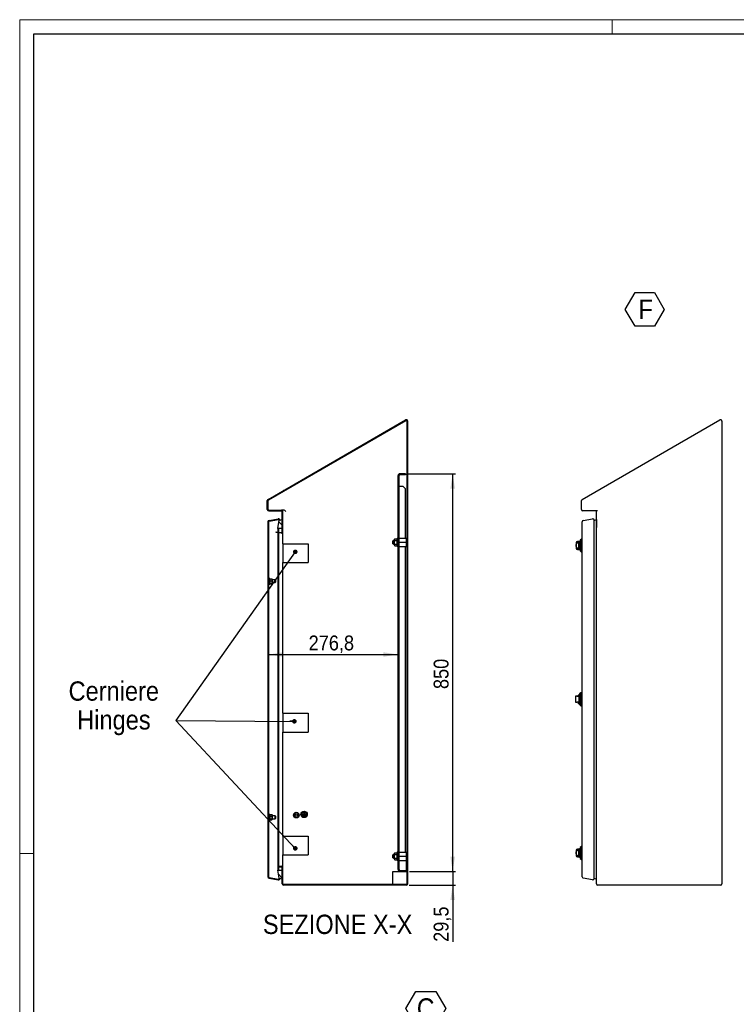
# Model space of a CAD drawing. Header units: millimetres. Extents: x 0 to 5046, y 0 to 3564.
# Tile 3 of 6: x 0 to 1531, y 1459 to 3564. Entities that reach past the tile are written whole.
import ezdxf

# ---------------------------------------------------------------- set-up
doc = ezdxf.new("R2010")
doc.units = ezdxf.units.MM
doc.header["$LTSCALE"] = 6
doc.layers.add('SLD-0', color=179, linetype='Continuous')
doc.layers.add('SLD-0_1', color=7, linetype='Continuous')
doc.styles.add('SLDTEXTSTYLE3', font='Gothic.ttf', dxfattribs={"width": 0.913})
doc.styles.add('SLDTEXTSTYLE4', font='txt', dxfattribs={"width": 0.913})
doc.dimstyles.new('SLDDIMSTYLE1', dxfattribs={"dimtxt": 31.75, "dimasz": 31.75, "dimexe": 0, "dimexo": 0.0625, "dimgap": 7.9375, "dimtad": 1, "dimrnd": 1e-09, "dimzin": 12, "dimdsep": 46, "dimtxsty": 'SLDTEXTSTYLE3', "dimsah": 1, "dimcen": 0.09, "dimadec": 0, "dimazin": 3, "dimtfac": 1, "dimtofl": 0, "dimtmove": 0, "dimatfit": 3, "dimfxl": 1, "dimfrac": 2, "dimtolj": 1, "dimtzin": 12, "dimarcsym": 0})
doc.dimstyles.new('SLDDIMSTYLE4', dxfattribs={"dimtxt": 31.75, "dimasz": 31.75, "dimexe": 0, "dimexo": 0.0625, "dimgap": 7.9375, "dimtad": 1, "dimdec": 1, "dimrnd": 1e-09, "dimzin": 12, "dimdsep": 46, "dimtxsty": 'SLDTEXTSTYLE3', "dimsah": 1, "dimcen": 0.09, "dimadec": 0, "dimazin": 3, "dimtfac": 1, "dimtdec": 1, "dimtofl": 0, "dimtmove": 0, "dimatfit": 3, "dimfxl": 1, "dimfrac": 2, "dimtolj": 1, "dimtzin": 12, "dimarcsym": 0})
doc.dimstyles.new('SLDDIMSTYLE8', dxfattribs={"dimtxt": 31.75, "dimasz": 31.75, "dimexe": 0, "dimexo": 0.0625, "dimgap": 7.9375, "dimtad": 1, "dimdec": 1, "dimrnd": 1e-09, "dimzin": 12, "dimdsep": 46, "dimtxsty": 'SLDTEXTSTYLE3', "dimsah": 1, "dimcen": 0.09, "dimadec": 0, "dimazin": 3, "dimtfac": 1, "dimtdec": 1, "dimtmove": 0, "dimatfit": 0, "dimfxl": 1, "dimfrac": 2, "dimtolj": 1, "dimtzin": 12, "dimarcsym": 0})

# ---------------------------------------------------------------- blocks, each defined once
blk = doc.blocks.new('SW_NOTE_0_10')
at = {"layer": 'SLD-0_1', "color": 0}
for p, q in [((-28.3, 31.7), (-7.5, 67.8)), ((-7.5, 67.8), (34.2, 67.8)), ((34.2, 67.8), (55, 31.7)), ((-7.5, -4.4), (-28.3, 31.7)), ((55, 31.7), (34.2, -4.4)), ((34.2, -4.4), (-7.5, -4.4))]:
    blk.add_line(p, q, dxfattribs=at)
at = {"layer": 'SLD-0_1', "color": 0, "insert": (0, 52.7), "char_height": 41.3, "attachment_point": 1, "style": 'SLDTEXTSTYLE3'}
blk.add_mtext('F', dxfattribs=at)
blk = doc.blocks.new('SW_NOTE_0_12')
at = {"layer": 'SLD-0_1', "color": 0, "char_height": 41.27, "attachment_point": 2}
for s, insert, style in [('Cerniere', (113.5, 52.7), 'SLDTEXTSTYLE3'), ('Hinges', (113.8, -8.8), 'SLDTEXTSTYLE4')]:
    blk.add_mtext(s, dxfattribs=dict(at, insert=insert, style=style))
blk = doc.blocks.new('_D_19')
at = {"layer": 'SLD-0_1'}
blk.add_line((531.7, 2206.8), (808.5, 2206.8), dxfattribs=at)
for points in [[(531.7, 2206.8), (563.5, 2201.9), (563.5, 2211.7)], [(808.5, 2206.8), (776.7, 2211.7), (776.7, 2201.9)]]:
    blk.add_solid(points, dxfattribs=at)
at = {"layer": 'SLD-0_1', "insert": (617.3, 2247.4), "char_height": 31.75, "attachment_point": 1, "style": 'SLDTEXTSTYLE3'}
blk.add_mtext('276,8', dxfattribs=at)
blk = doc.blocks.new('_D_20')
at = {"layer": 'SLD-0', "color": 7}
for p, q in [((925, 1743.2), (925, 1804.2)), ((832.5, 1743.2), (931, 1743.2)), ((925, 1743.2), (925, 1713.7)), ((832, 1713.7), (931, 1713.7)), ((925, 1713.7), (925, 1592.8))]:
    blk.add_line(p, q, dxfattribs=at)
for points in [[(925, 1743.2), (929.9, 1774.9), (920.1, 1774.9)], [(925, 1713.7), (920.1, 1681.9), (929.9, 1681.9)]]:
    blk.add_solid(points, dxfattribs=at)
at = {"layer": 'SLD-0', "color": 7, "insert": (884.4, 1592.8), "char_height": 31.75, "attachment_point": 1, "rotation": 90, "style": 'SLDTEXTSTYLE3'}
blk.add_mtext('29,5', dxfattribs=at)
blk = doc.blocks.new('_D_21')
at = {"layer": 'SLD-0', "color": 7}
for p, q in [((830.5, 2593.2), (931, 2593.2)), ((925, 1743.2), (925, 2593.2)), ((832.5, 1743.2), (931, 1743.2))]:
    blk.add_line(p, q, dxfattribs=at)
for points in [[(925, 2593.2), (920.1, 2561.4), (929.9, 2561.4)], [(925, 1743.2), (929.9, 1774.9), (920.1, 1774.9)]]:
    blk.add_solid(points, dxfattribs=at)
at = {"layer": 'SLD-0', "color": 7, "insert": (884.4, 2133), "char_height": 31.75, "attachment_point": 1, "rotation": 90, "style": 'SLDTEXTSTYLE3'}
blk.add_mtext('850', dxfattribs=at)
blk = doc.blocks.new('_Dot')
at = {"color": 0, "linetype": 'ByBlock', "lineweight": -2}
blk.add_line((-0.5, 0), (-1, 0), dxfattribs=at)
at = {"color": 0, "linetype": 'ByBlock', "const_width": 0.5}
blk.add_lwpolyline([(-0.25, 0, 1), (0.25, 0, 1)], format="xyb", close=True, dxfattribs=at)
blk = doc.blocks.new('SW_NOTE_0_17')
at = {"layer": 'SLD-0_1', "color": 0}
for p, q in [((-85, -0.7), (-63.8, 36.1)), ((-63.8, 36.1), (-21.3, 36.1)), ((-21.3, 36.1), (0, -0.7)), ((-63.8, -37.5), (-85, -0.7)), ((0, -0.7), (-21.3, -37.5)), ((-21.3, -37.5), (-63.8, -37.5))]:
    blk.add_line(p, q, dxfattribs=at)
at = {"layer": 'SLD-0_1', "color": 0, "insert": (-42.9, 21.2), "char_height": 42.9, "attachment_point": 2, "style": 'SLDTEXTSTYLE3'}
blk.add_mtext('C', dxfattribs=at)

msp = doc.modelspace()

# ---------------------------------------------------------------- hatches: boundary and pattern name
at = {"layer": 'SLD-0', "linetype": 'Continuous', "lineweight": 18}
h = msp.add_hatch(dxfattribs=at)
h.set_pattern_fill('ANSI31', color=256, scale=6, style=0)
edge = h.paths.add_edge_path(flags=0)
edge.add_line((552.996961, 1753.158174), (559.496961, 1753.158174))
edge.add_arc((559.496961, 1751.658174), 1.5, 0, 90, ccw=False)
edge.add_line((560.996961, 1751.658174), (560.996961, 1716.658174))
edge.add_arc((563.996961, 1716.658174), 3, 180, 270)
edge.add_line((563.996961, 1713.658174), (825.996961, 1713.658174))
edge.add_arc((825.996961, 1716.658174), 3, 270, 360)
edge.add_line((828.996961, 1716.658174), (828.996961, 2705.467103))
edge.add_arc((825.996961, 2705.467103), 3, 0, 120)
edge.add_line((824.496961, 2708.065179), (530.496961, 2538.3242))
edge.add_arc((531.996961, 2535.726124), 3, 120, 180)
edge.add_line((528.996961, 2535.726124), (528.996961, 2516.658174))
edge.add_arc((531.996961, 2516.658174), 3, 180, 270)
edge.add_line((531.996961, 2513.658174), (559.496961, 2513.658174))
edge.add_arc((559.496961, 2512.158174), 1.5, 0, 90, ccw=False)
edge.add_line((560.996961, 2512.158174), (560.996961, 2469.295137))
edge.add_arc((559.496961, 2469.295137), 1.5, 265, 360, ccw=False)
edge.add_line((559.366228, 2467.800845), (548.146722, 2468.782425))
edge.add_line((548.146722, 2468.782425), (548.015988, 2467.288133))
edge.add_line((548.015988, 2467.288133), (559.235494, 2466.306553))
edge.add_arc((559.496961, 2469.295137), 3, 265, 360)
edge.add_line((562.496961, 2469.295137), (562.496961, 2512.158174))
edge.add_arc((559.496961, 2512.158174), 3, 0, 90)
edge.add_line((559.496961, 2515.158174), (531.996961, 2515.158174))
edge.add_arc((531.996961, 2516.658174), 1.5, 180, 270, ccw=False)
edge.add_line((530.496961, 2516.658174), (530.496961, 2535.726124))
edge.add_arc((531.996961, 2535.726124), 1.5, 120, 180, ccw=False)
edge.add_line((531.246961, 2537.025162), (825.246961, 2706.766141))
edge.add_arc((825.996961, 2705.467103), 1.5, 0, 120, ccw=False)
edge.add_line((827.496961, 2705.467103), (827.496961, 1716.658174))
edge.add_arc((825.996961, 1716.658174), 1.5, 270, 360, ccw=False)
edge.add_line((825.996961, 1715.158174), (563.996961, 1715.158174))
edge.add_arc((563.996961, 1716.658174), 1.5, 180, 270, ccw=False)
edge.add_line((562.496961, 1716.658174), (562.496961, 1751.658174))
edge.add_arc((559.496961, 1751.658174), 3, 0, 90)
edge.add_line((559.496961, 1754.658174), (552.996961, 1754.658174))
edge.add_line((552.996961, 1754.658174), (552.996961, 1753.158174))
h = msp.add_hatch(dxfattribs=at)
h.set_pattern_fill('ANSI31', color=256, scale=6, style=0)
edge = h.paths.add_edge_path(flags=0)
edge.add_line((824.496961, 2591.161212), (824.496961, 2593.161212))
edge.add_line((824.496961, 2593.161212), (812.496961, 2593.161212))
edge.add_arc((812.496961, 2589.161212), 4, 90, 180)
edge.add_line((808.496961, 2589.161212), (808.496961, 1747.158174))
edge.add_arc((812.496961, 1747.158174), 4, 180, 270)
edge.add_line((812.496961, 1743.158174), (824.496961, 1743.158174))
edge.add_line((824.496961, 1743.158174), (824.496961, 1745.158174))
edge.add_line((824.496961, 1745.158174), (812.496961, 1745.158174))
edge.add_arc((812.496961, 1747.158174), 2, 180, 270, ccw=False)
edge.add_line((810.496961, 1747.158174), (810.496961, 2589.161212))
edge.add_arc((812.496961, 2589.161212), 2, 90, 180, ccw=False)
edge.add_line((812.496961, 2591.161212), (824.496961, 2591.161212))
h = msp.add_hatch(dxfattribs=at)
h.set_pattern_fill('ANSI31', color=256, scale=6, angle=90, style=0)
edge = h.paths.add_edge_path(flags=0)
edge.add_line((554.414936, 2493.664293), (551.338662, 2476.217876))
edge.add_line((551.338662, 2476.217876), (552.815873, 2475.957404))
edge.add_line((552.815873, 2475.957404), (552.98443, 2476.913337))
edge.add_line((552.98443, 2476.913337), (559.999974, 2476.93444))
edge.add_arc((559.996966, 2477.934436), 1, 270.172351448, 360.172351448)
edge.add_line((560.996961, 2477.937444), (560.943529, 2495.700299))
edge.add_line((560.943529, 2495.700299), (555.892147, 2493.403821))
edge.add_arc((552.937724, 2493.924765), 3, 350, 460)
edge.add_line((552.416779, 2496.879189), (532.685189, 2493.399977))
edge.add_arc((533.206133, 2490.445553), 3, 100, 180)
edge.add_line((530.206133, 2490.445553), (530.206133, 1731.870795))
edge.add_arc((533.206133, 1731.870795), 3, 180, 260)
edge.add_line((532.685189, 1728.916372), (552.416779, 1725.43716))
edge.add_arc((552.937724, 1728.391584), 3, 260, 370)
edge.add_line((555.892147, 1728.912528), (560.943529, 1726.61605))
edge.add_line((560.943529, 1726.61605), (560.996961, 1744.378905))
edge.add_arc((559.996966, 1744.381913), 1, 359.827648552, 449.827648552)
edge.add_line((559.999974, 1745.381908), (552.98443, 1745.403012))
edge.add_line((552.98443, 1745.403012), (552.815873, 1746.358945))
edge.add_line((552.815873, 1746.358945), (551.338662, 1746.098473))
edge.add_line((551.338662, 1746.098473), (554.414936, 1728.652056))
edge.add_arc((552.937724, 1728.391584), 1.5, -100, 10, ccw=False)
edge.add_line((552.677252, 1726.914372), (532.945661, 1730.393584))
edge.add_arc((533.206133, 1731.870795), 1.5, 180, 260, ccw=False)
edge.add_line((531.706133, 1731.870795), (531.706133, 2490.445553))
edge.add_arc((533.206133, 2490.445553), 1.5, 100, 180, ccw=False)
edge.add_line((532.945661, 2491.922765), (552.677252, 2495.401977))
edge.add_arc((552.937724, 2493.924765), 1.5, -10, 100, ccw=False)

# ---------------------------------------------------------------- linework, layer by layer
at = {"color": 7, "linetype": 'Continuous', "lineweight": 18}
for p, q in [((0.020875, 3563.511713), (0.020875, -0.488287)), ((5046.020875, 3563.511713), (0.020875, 3563.511713)), ((1266.020875, 3533.511713), (1266.020875, 3563.511713)), ((30.020875, 1781.511713), (0.020875, 1781.511713))]:
    msp.add_line(p, q, dxfattribs=at)
at = {"color": 7, "linetype": 'Continuous', "lineweight": 25}
for p, q in [((30.020875, 29.511713), (30.020875, 3533.511713)), ((30.020875, 3533.511713), (5016.020875, 3533.511713)), ((530.496961, 2538.3242), (824.496961, 2708.065179)), ((531.246961, 2537.025162), (825.246961, 2706.766141)), ((827.496961, 1716.658174), (827.496961, 2705.467103)), ((828.996961, 1716.658174), (828.996961, 2705.467103)), ((1201.832483, 2538.3242), (1495.832483, 2708.065179)), ((1500.332483, 2705.467103), (1500.332483, 1716.658174)), ((808.496961, 1747.158174), (808.496961, 2589.161212)), ((810.496961, 1747.158174), (810.496961, 2589.161212)), ((824.496961, 2593.161212), (812.496961, 2593.161212)), ((824.496961, 2591.161212), (812.496961, 2591.161212)), ((824.496961, 2593.161212), (824.496961, 2591.161212)), ((812.496961, 2566.161212), (810.496961, 2566.161212)), ((819.496961, 2566.161212), (812.496961, 2566.161212)), ((824.496961, 2561.161212), (819.496961, 2566.161212)), ((824.496961, 2455.658174), (824.496961, 2561.161212)), ((528.996961, 2516.658174), (528.996961, 2535.726124)), ((530.496961, 2516.658174), (530.496961, 2535.726124)), ((1200.332483, 2516.658174), (1200.332483, 2535.726124)), ((531.996961, 2515.158174), (559.496961, 2515.158174)), ((531.996961, 2513.658174), (559.496961, 2513.658174)), ((560.310777, 2515.158174), (559.496961, 2515.158174)), ((564.115488, 2515.158174), (560.310777, 2515.158174)), ((560.996961, 2469.295137), (560.996961, 2512.158174)), ((562.496961, 2469.295137), (562.496961, 2512.158174)), ((1234.400698, 2513.658174), (1203.332483, 2513.658174)), ((1232.332483, 1716.658174), (1232.332483, 2512.158174)), ((530.206133, 2490.445553), (530.206133, 1731.870795)), ((531.706133, 2490.445553), (531.706133, 1731.870795)), ((532.685189, 2493.399977), (552.416779, 2496.879189)), ((532.945661, 2491.922765), (552.677252, 2495.401977)), ((551.338662, 2476.217876), (554.414936, 2493.664293)), ((560.943529, 2495.700299), (555.892147, 2493.403821)), ((555.937724, 2493.424541), (555.937724, 2493.924765)), ((560.996961, 2477.937444), (560.943529, 2495.700299)), ((1201.541655, 1731.870795), (1201.541655, 2490.445553)), ((1204.02071, 2493.399977), (1223.752301, 2496.879189)), ((1227.273245, 2493.424541), (1232.27905, 2495.700299)), ((1227.273245, 1961.158174), (1227.273245, 2493.924765)), ((1232.27905, 2495.700299), (1232.332483, 2477.937444)), ((1232.27905, 1961.158174), (1232.27905, 2495.700299)), ((1232.332483, 2485.123489), (1232.310886, 2485.116952)), ((548.015988, 2467.288133), (548.146722, 2468.782425)), ((559.235494, 2466.306553), (548.015988, 2467.288133)), ((548.146722, 2468.782425), (559.366228, 2467.800845)), ((551.338662, 2476.217876), (552.815873, 2475.957404)), ((551.338662, 2476.217876), (551.338662, 2468.503166)), ((551.338662, 2466.997436), (551.338662, 1746.098473)), ((552.815873, 2475.957404), (552.98443, 2476.913337)), ((552.815873, 2475.957404), (552.815873, 2468.373927)), ((552.815873, 2466.868197), (552.815873, 1746.358945)), ((552.98443, 2476.913337), (559.999974, 2476.93444)), ((552.98443, 2476.913337), (552.98443, 2468.35918)), ((552.98443, 2466.85345), (552.98443, 1961.158174)), ((552.996961, 2466.852354), (552.996961, 1754.658174)), ((562.496961, 2443.658174), (562.496961, 2469.295137)), ((562.496961, 2443.658174), (562.496961, 2403.658174)), ((562.496961, 2443.658174), (569.256961, 2443.658174)), ((569.256961, 2443.658174), (616.333961, 2443.658174)), ((616.333961, 2443.658174), (616.333961, 2403.658174)), ((798.246961, 2450.658174), (797.496961, 2449.908174)), ((797.496961, 2446.658174), (797.496961, 2449.908174)), ((797.496961, 2443.408174), (797.496961, 2446.658174)), ((797.496961, 2443.408174), (798.246961, 2442.658174)), ((800.496961, 2450.658174), (798.246961, 2450.658174)), ((798.246961, 2450.658174), (798.246961, 2446.658174)), ((798.246961, 2446.658174), (798.246961, 2442.658174)), ((798.246961, 2442.658174), (800.496961, 2442.658174)), ((801.077518, 2454.163728), (800.496961, 2453.158174)), ((800.496961, 2452.28734), (800.496961, 2453.158174)), ((800.496961, 2446.658174), (800.496961, 2452.28734)), ((801.077518, 2450.410951), (800.496961, 2452.28734)), ((800.496961, 2441.029009), (800.496961, 2446.658174)), ((801.077518, 2439.152621), (800.496961, 2441.029009)), ((800.496961, 2440.158174), (800.496961, 2441.029009)), ((801.077518, 2454.163728), (805.980553, 2454.163728)), ((801.077518, 2450.410951), (805.980553, 2450.410951)), ((801.077518, 2442.905398), (805.980553, 2442.905398)), ((806.496961, 2455.058174), (805.980553, 2454.163728)), ((808.496961, 2454.883197), (806.496961, 2455.058174)), ((806.496961, 2455.058174), (806.496961, 2438.258174)), ((810.496961, 2455.658174), (826.496961, 2455.658174)), ((810.496961, 2446.658174), (826.496961, 2446.658174)), ((826.496961, 2446.658174), (826.496961, 2455.658174)), ((827.496961, 2451.158174), (826.496961, 2451.158174)), ((826.496961, 2437.658174), (826.496961, 2446.658174)), ((826.496961, 2442.158174), (827.496961, 2442.158174)), ((1188.741655, 2445.163174), (1188.741655, 2434.163174)), ((1194.675591, 2448.163174), (1191.741655, 2448.163174)), ((1194.341655, 2445.1404), (1191.741655, 2445.1404)), ((1194.341655, 2434.185949), (1194.341655, 2445.1404)), ((1196.841655, 2429.913175), (1196.841655, 2449.413173)), ((1200.041655, 2453.663174), (1197.541655, 2451.163174)), ((1197.541655, 2451.163174), (1197.541655, 2428.163174)), ((1201.541655, 2453.663174), (1200.041655, 2453.663174)), ((1200.041655, 2439.663174), (1200.041655, 2453.663174)), ((800.496961, 2440.158174), (801.077518, 2439.152621)), ((801.077518, 2439.152621), (805.980553, 2439.152621)), ((805.980553, 2439.152621), (806.496961, 2438.258174)), ((806.496961, 2438.258174), (808.496961, 2438.433152)), ((810.496961, 2437.658174), (826.496961, 2437.658174)), ((824.496961, 1784.658174), (824.496961, 2437.658174)), ((1191.741655, 2434.185949), (1194.341655, 2434.185949)), ((1191.741655, 2431.163174), (1194.675591, 2431.163174)), ((1197.541655, 2428.163174), (1200.041655, 2425.663174)), ((1200.041655, 2425.663174), (1200.041655, 2439.663174)), ((1200.041655, 2425.663174), (1201.541655, 2425.663174)), ((562.496961, 2081.158174), (562.496961, 2403.658174)), ((562.496961, 2403.658174), (569.256961, 2403.658174)), ((569.256961, 2403.658174), (616.333961, 2403.658174)), ((532.706133, 2367.924765), (531.706133, 2367.924765)), ((531.706133, 2358.924765), (532.706133, 2358.924765)), ((534.306133, 2369.424765), (532.706133, 2369.424765)), ((532.706133, 2364.376082), (532.706133, 2369.424765)), ((532.706133, 2357.424765), (532.706133, 2364.376082)), ((532.706133, 2357.424765), (534.306133, 2357.424765)), ((534.306133, 2364.376082), (534.306133, 2369.424765)), ((534.752715, 2368.711013), (534.306133, 2366.384254)), ((534.306133, 2357.424765), (534.306133, 2364.376082)), ((534.752715, 2358.771246), (534.306133, 2358.454882)), ((534.752715, 2368.711013), (538.859551, 2368.711013)), ((534.752715, 2364.057494), (538.859551, 2364.057494)), ((534.752715, 2358.771246), (538.859551, 2358.771246)), ((534.752715, 2358.138518), (538.859551, 2358.138518)), ((538.859551, 2368.711013), (539.306133, 2368.394649)), ((538.859551, 2364.057494), (539.306133, 2366.384254)), ((538.859551, 2358.138518), (539.306133, 2358.454882)), ((539.306133, 2366.384254), (539.306133, 2368.423654)), ((545.956133, 2366.424765), (539.306133, 2366.424765)), ((539.306133, 2366.384254), (539.306133, 2361.41437)), ((539.306133, 2361.41437), (539.306133, 2358.454882)), ((539.306133, 2360.424765), (545.956133, 2360.424765)), ((546.706133, 2365.674765), (545.956133, 2366.424765)), ((545.956133, 2363.424765), (545.956133, 2366.424765)), ((545.956133, 2360.424765), (545.956133, 2363.424765)), ((545.956133, 2360.424765), (546.706133, 2361.174765)), ((546.706133, 2365.674765), (546.706133, 2363.424765)), ((546.706133, 2363.424765), (546.706133, 2361.174765)), ((531.756133, 2355.424765), (531.706133, 2355.424765)), ((531.706133, 2341.424765), (531.756133, 2341.424765)), ((531.756133, 2355.424765), (531.756133, 2348.424765)), ((531.806133, 2353.924765), (531.756133, 2353.924765)), ((531.756133, 2348.424765), (531.756133, 2341.424765)), ((531.756133, 2342.924765), (531.806133, 2342.924765)), ((531.806133, 2353.924765), (531.806133, 2348.424765)), ((531.806133, 2348.424765), (531.806133, 2342.924765)), ((1187.208087, 2116.708174), (1187.208087, 2105.708174)), ((1190.208087, 2117.708174), (1192.808087, 2117.708174)), ((1192.808087, 2104.708174), (1190.208087, 2104.708174)), ((1193.142024, 2119.708174), (1192.808087, 2119.708174)), ((1192.808087, 2117.708174), (1192.808087, 2119.708174)), ((1192.808087, 2102.708174), (1192.808087, 2104.708174)), ((1195.308087, 2111.208174), (1195.308087, 2120.958173)), ((1195.308087, 2101.458175), (1195.308087, 2111.208174)), ((1198.508087, 2125.208174), (1196.008087, 2122.708174)), ((1196.008087, 2122.708174), (1196.008087, 2099.708174)), ((1200.008087, 2125.208174), (1198.508087, 2125.208174)), ((1198.508087, 2097.208174), (1198.508087, 2125.208174)), ((1200.008087, 2097.208174), (1200.008087, 2125.208174)), ((1201.541655, 2121.208176), (1200.008087, 2121.208176)), ((1200.008087, 2115.79075), (1201.541655, 2115.79075)), ((1201.541655, 2106.625599), (1200.008087, 2106.625599)), ((1232.332483, 2113.657022), (1232.30455, 2113.598801)), ((1232.30455, 2108.817548), (1232.332483, 2108.759327)), ((1232.332483, 2111.208027), (1232.306551, 2111.208027)), ((1192.808087, 2102.708174), (1193.142024, 2102.708174)), ((1196.008087, 2099.708174), (1198.508087, 2097.208174)), ((1198.508087, 2097.208174), (1200.008087, 2097.208174)), ((1200.008087, 2101.208173), (1201.541655, 2101.208173)), ((562.496961, 2081.158174), (562.496961, 2041.158174)), ((562.496961, 2081.158174), (569.256961, 2081.158174)), ((569.256961, 2081.158174), (616.333961, 2081.158174)), ((616.333961, 2081.158174), (616.333961, 2041.158174)), ((562.496961, 1818.658174), (562.496961, 2041.158174)), ((562.496961, 2041.158174), (569.256961, 2041.158174)), ((569.256961, 2041.158174), (616.333961, 2041.158174)), ((552.98443, 1961.158174), (552.98443, 1745.403012)), ((1227.273245, 1728.391584), (1227.273245, 1961.158174)), ((1232.27905, 1726.61605), (1232.27905, 1961.158174)), ((531.756133, 1880.891584), (531.706133, 1880.891584)), ((531.756133, 1880.891584), (531.756133, 1866.891584)), ((531.806133, 1879.391584), (531.756133, 1879.391584)), ((531.806133, 1879.391584), (531.806133, 1868.391584)), ((531.706133, 1866.891584), (531.756133, 1866.891584)), ((532.706133, 1863.391584), (531.706133, 1863.391584)), ((531.706133, 1854.391584), (532.706133, 1854.391584)), ((531.756133, 1868.391584), (531.806133, 1868.391584)), ((534.306133, 1864.891584), (532.706133, 1864.891584)), ((532.706133, 1858.891584), (532.706133, 1864.891584)), ((532.706133, 1852.891584), (532.706133, 1858.891584)), ((532.706133, 1852.891584), (534.306133, 1852.891584)), ((534.306133, 1858.891584), (534.306133, 1864.891584)), ((534.590942, 1864.384887), (534.306133, 1863.891584)), ((534.752715, 1861.218605), (534.306133, 1858.348907)), ((534.306133, 1852.891584), (534.306133, 1858.891584)), ((534.752715, 1855.479209), (534.306133, 1854.315698)), ((534.306133, 1853.891584), (534.590942, 1853.39828)), ((534.639955, 1864.356589), (534.752715, 1864.63098)), ((534.752715, 1864.63098), (538.859551, 1864.63098)), ((534.752715, 1861.218605), (538.859551, 1861.218605)), ((534.752715, 1855.479209), (538.859551, 1855.479209)), ((534.752715, 1853.152187), (538.859551, 1853.152187)), ((538.859551, 1864.63098), (538.96469, 1864.357054)), ((538.859551, 1855.479209), (539.306133, 1858.348907)), ((538.859551, 1853.152187), (539.306133, 1854.315698)), ((539.306133, 1863.891584), (539.019218, 1864.388536)), ((539.019218, 1853.394632), (539.306133, 1853.891584)), ((539.306133, 1863.891584), (539.306133, 1862.924793)), ((539.306133, 1862.924793), (539.306133, 1858.348907)), ((545.956133, 1861.891584), (539.306133, 1861.891584)), ((539.306133, 1858.348907), (539.306133, 1854.315698)), ((539.306133, 1855.891584), (545.956133, 1855.891584)), ((539.306133, 1854.315698), (539.306133, 1853.891584)), ((546.706133, 1861.141584), (545.956133, 1861.891584)), ((545.956133, 1855.891584), (545.956133, 1861.891584)), ((545.956133, 1855.891584), (546.706133, 1856.641584)), ((546.706133, 1861.141584), (546.706133, 1856.641584)), ((588.11021, 1868.658174), (585.223459, 1863.658174)), ((585.223459, 1863.658174), (588.11021, 1858.658174)), ((593.883713, 1868.658174), (588.11021, 1868.658174)), ((588.11021, 1858.658174), (593.883713, 1858.658174)), ((596.770464, 1863.658174), (593.883713, 1868.658174)), ((593.883713, 1858.658174), (596.770464, 1863.658174)), ((602.996961, 1865.658174), (603.696961, 1864.658174)), ((606.996961, 1865.658174), (602.996961, 1865.658174)), ((611.296961, 1864.658174), (603.696961, 1864.658174)), ((604.396961, 1863.658174), (605.096961, 1862.658174)), ((610.596961, 1863.658174), (604.396961, 1863.658174)), ((609.896961, 1862.658174), (605.096961, 1862.658174)), ((605.796961, 1861.658174), (606.496961, 1860.658174)), ((609.196961, 1861.658174), (605.796961, 1861.658174)), ((606.496961, 1860.658174), (608.496961, 1860.658174)), ((606.996961, 1869.658174), (606.996961, 1865.658174)), ((607.996961, 1869.658174), (606.996961, 1869.658174)), ((607.996961, 1869.658174), (607.996961, 1865.658174)), ((611.996961, 1865.658174), (607.996961, 1865.658174)), ((608.496961, 1860.658174), (609.196961, 1861.658174)), ((609.896961, 1862.658174), (610.596961, 1863.658174)), ((611.296961, 1864.658174), (611.996961, 1865.658174)), ((562.496961, 1818.658174), (562.496961, 1778.658174)), ((562.496961, 1818.658174), (569.256961, 1818.658174)), ((569.256961, 1818.658174), (616.333961, 1818.658174)), ((616.333961, 1818.658174), (616.333961, 1778.658174)), ((1194.675591, 1791.153174), (1191.741655, 1791.153174)), ((1196.841655, 1772.903175), (1196.841655, 1792.403173)), ((1200.041655, 1796.653174), (1197.541655, 1794.153174)), ((1197.541655, 1794.153174), (1197.541655, 1782.653174)), ((1201.541655, 1796.653174), (1200.041655, 1796.653174)), ((1200.041655, 1768.653174), (1200.041655, 1796.653174)), ((562.496961, 1751.658174), (562.496961, 1778.658174)), ((562.496961, 1778.658174), (569.256961, 1778.658174)), ((569.256961, 1778.658174), (616.333961, 1778.658174)), ((798.246961, 1779.658174), (797.496961, 1778.908174)), ((797.496961, 1775.658174), (797.496961, 1778.908174)), ((797.496961, 1772.408174), (797.496961, 1775.658174)), ((797.496961, 1772.408174), (798.246961, 1771.658174)), ((800.496961, 1779.658174), (798.246961, 1779.658174)), ((798.246961, 1779.658174), (798.246961, 1775.658174)), ((798.246961, 1775.658174), (798.246961, 1771.658174)), ((798.246961, 1771.658174), (800.496961, 1771.658174)), ((801.077518, 1783.163728), (800.496961, 1782.158174)), ((800.496961, 1781.28734), (800.496961, 1782.158174)), ((801.077518, 1779.410951), (800.496961, 1781.28734)), ((800.496961, 1775.658174), (800.496961, 1781.28734)), ((800.496961, 1770.029009), (800.496961, 1775.658174)), ((801.077518, 1768.152621), (800.496961, 1770.029009)), ((800.496961, 1769.158174), (800.496961, 1770.029009)), ((800.496961, 1769.158174), (801.077518, 1768.152621)), ((801.077518, 1783.163728), (805.980553, 1783.163728)), ((801.077518, 1779.410951), (805.980553, 1779.410951)), ((801.077518, 1771.905398), (805.980553, 1771.905398)), ((801.077518, 1768.152621), (805.980553, 1768.152621)), ((806.496961, 1784.058174), (805.980553, 1783.163728)), ((805.980553, 1768.152621), (806.496961, 1767.258174)), ((808.496961, 1783.883197), (806.496961, 1784.058174)), ((806.496961, 1784.058174), (806.496961, 1767.258174)), ((810.496961, 1784.658174), (826.496961, 1784.658174)), ((810.496961, 1775.658174), (826.496961, 1775.658174)), ((826.496961, 1779.658174), (826.496961, 1784.658174)), ((827.496961, 1780.158174), (826.496961, 1780.158174)), ((826.496961, 1779.658174), (827.496961, 1779.658174)), ((826.496961, 1777.658174), (826.496961, 1779.658174)), ((826.496961, 1743.158174), (826.496961, 1777.658174)), ((1188.741655, 1788.153174), (1188.741655, 1782.653174)), ((1188.741655, 1782.653174), (1188.741655, 1777.153174)), ((1194.341655, 1788.1304), (1191.741655, 1788.1304)), ((1191.741655, 1777.175949), (1194.341655, 1777.175949)), ((1191.741655, 1774.153174), (1194.675591, 1774.153174)), ((1194.341655, 1777.175949), (1194.341655, 1788.1304)), ((1197.541655, 1782.653174), (1197.541655, 1771.153174)), ((1197.541655, 1771.153174), (1200.041655, 1768.653174)), ((1200.041655, 1768.653174), (1201.541655, 1768.653174)), ((552.996961, 1753.158174), (552.996961, 1754.658174)), ((552.996961, 1754.658174), (559.496961, 1754.658174)), ((552.996961, 1753.158174), (559.496961, 1753.158174)), ((560.996961, 1716.658174), (560.996961, 1751.658174)), ((562.496961, 1716.658174), (562.496961, 1751.658174)), ((806.496961, 1767.258174), (808.496961, 1767.433152)), ((810.496961, 1766.658174), (826.496961, 1766.658174)), ((532.685189, 1728.916372), (552.416779, 1725.43716)), ((532.945661, 1730.393584), (552.677252, 1726.914372)), ((552.815873, 1746.358945), (551.338662, 1746.098473)), ((554.414936, 1728.652056), (551.338662, 1746.098473)), ((552.98443, 1745.403012), (552.815873, 1746.358945)), ((559.999974, 1745.381908), (552.98443, 1745.403012)), ((555.892147, 1728.912528), (560.943529, 1726.61605)), ((555.937724, 1728.391584), (555.937724, 1728.891808)), ((560.943529, 1726.61605), (560.996961, 1744.378905)), ((797.496961, 1715.158174), (797.496961, 1743.158174)), ((797.496961, 1743.158174), (812.496961, 1743.158174)), ((812.496961, 1745.158174), (824.496961, 1745.158174)), ((812.496961, 1743.158174), (824.496961, 1743.158174)), ((824.496961, 1745.158174), (824.496961, 1743.158174)), ((824.496961, 1743.158174), (826.496961, 1743.158174)), ((1223.752301, 1725.43716), (1204.02071, 1728.916372)), ((1227.273245, 1728.891808), (1232.27905, 1726.61605)), ((1232.27905, 1726.61605), (1232.332483, 1744.378905)), ((1232.332483, 1737.192859), (1232.310886, 1737.199397)), ((825.996961, 1715.158174), (563.996961, 1715.158174)), ((825.996961, 1713.658174), (563.996961, 1713.658174)), ((1239.894184, 1713.658174), (1235.332483, 1713.658174)), ((1497.332483, 1713.658174), (1239.894184, 1713.658174))]:
    msp.add_line(p, q, dxfattribs=at)
for centre, radius in [((590.996961, 1863.658174), 6), ((590.996961, 1863.658174), 3), ((590.996961, 1863.658174), 2.5), ((607.496961, 1865.158174), 7), ((607.496961, 1865.158174), 5.5), ((607.496961, 1865.158174), 5.25)]:
    msp.add_circle(centre, radius, dxfattribs=at)
for centre, radius, start, end in [((825.996961, 2705.467103), 3, 0, 120), ((825.996961, 2705.467103), 1.5, 0, 120), ((1497.332483, 2705.467103), 3, 0, 120), ((812.496961, 2589.161212), 4, 90, 180), ((812.496961, 2589.161212), 2, 90, 180), ((531.996961, 2535.726124), 3, 120, 180), ((531.996961, 2535.726124), 1.5, 120, 180), ((1203.332483, 2535.726124), 3, 120, 180), ((531.996961, 2516.658174), 3, 180, 270), ((531.996961, 2516.658174), 1.5, 180, 270), ((559.496961, 2512.158174), 3, 0, 90), ((559.496961, 2512.158174), 1.5, 0, 90), ((1203.332483, 2516.658174), 3, 180, 270), ((1230.832483, 2512.158174), 1.5, 0, 90), ((533.206133, 2490.445553), 3, 100, 180), ((533.206133, 2490.445553), 1.5, 100, 180), ((552.937724, 2493.924765), 3, 350, 100), ((552.937724, 2493.924765), 1.5, 350, 100), ((1204.541655, 2490.445553), 3, 100, 180), ((1224.273245, 2493.924765), 3, 0, 100), ((559.496961, 2469.295137), 3, 265, 0), ((559.496961, 2469.295137), 1.5, 265, 0), ((559.996966, 2477.934436), 1, 270.172351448, 0.172351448), ((1191.741655, 2445.163174), 3, 90, 180), ((1194.675591, 2450.163174), 2, 270, 330), ((1196.840655, 2448.913174), 0.5, 89.885408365, 150), ((1198.091655, 2448.913174), 1.25, 116.103881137, 180), ((1191.741655, 2434.163174), 3, 180, 270), ((1194.675591, 2429.163174), 2, 30, 90), ((1196.840655, 2430.413174), 0.5, 210, 270.114591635), ((1198.091655, 2430.413174), 1.25, 180, 243.896118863), ((1190.208087, 2116.708174), 3, 160.530953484, 180), ((1190.208087, 2105.708174), 3, 180, 199.499208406), ((1193.142024, 2121.708174), 2, 270, 330), ((1195.307087, 2120.458174), 0.5, 89.885408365, 150), ((1196.558087, 2120.458174), 1.25, 116.103881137, 180), ((1193.142024, 2100.708174), 2, 30, 90), ((1195.307087, 2101.958174), 0.5, 210, 270.114591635), ((1196.558087, 2101.958174), 1.25, 180, 243.896118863), ((1191.741655, 1788.153174), 3, 90, 180), ((1194.675591, 1793.153174), 2, 270, 330), ((1196.840655, 1791.903174), 0.5, 89.885408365, 150), ((1198.091655, 1791.903174), 1.25, 116.103881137, 180), ((1191.741655, 1777.153174), 3, 180, 270), ((1194.675591, 1772.153174), 2, 30, 90), ((1196.840655, 1773.403174), 0.5, 210, 270.114591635), ((1198.091655, 1773.403174), 1.25, 180, 243.896118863), ((559.496961, 1751.658174), 3, 0, 90), ((559.496961, 1751.658174), 1.5, 0, 90), ((812.496961, 1747.158174), 4, 180, 270), ((812.496961, 1747.158174), 2, 180, 270), ((533.206133, 1731.870795), 3, 180, 260), ((533.206133, 1731.870795), 1.5, 180, 260), ((552.937724, 1728.391584), 3, 260, 10), ((552.937724, 1728.391584), 1.5, 260, 10), ((559.996966, 1744.381913), 1, 359.827648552, 89.827648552), ((1204.541655, 1731.870795), 3, 180, 260), ((1224.273245, 1728.391584), 3, 260, 0), ((563.996961, 1716.658174), 3, 180, 270), ((563.996961, 1716.658174), 1.5, 180, 270), ((825.996961, 1716.658174), 1.5, 270, 0), ((825.996961, 1716.658174), 3, 270, 0), ((1235.332483, 1716.658174), 3, 180, 270), ((1497.332483, 1716.658174), 3, 270, 0)]:
    msp.add_arc(centre, radius, start, end, dxfattribs=at)
msp.add_ellipse((564.115488, 2512.158174), major_axis=(3.662324, 0), ratio=0.8191520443, start_param=0.8914602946, end_param=1.5707963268, dxfattribs=at)
for points, knots in [([(566.416441, 2514.492145), (566.639365, 2514.344676), (566.848416, 2514.178386), (567.238727, 2513.821798), (567.421175, 2513.630596), (567.941604, 2513.029655), (568.252528, 2512.591113), (568.558663, 2512.158174)], [0, 0, 0, 0, 0.25, 0.25, 0.5, 0.5, 1, 1, 1, 1]), ([(800.496961, 2452.28734), (800.497542, 2452.33183), (800.505805, 2452.965465), (800.802062, 2453.586396), (801.077518, 2454.163728)], [0, 0, 0, 0, 0.07021476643, 1, 1, 1, 1]), ([(800.496961, 2446.658174), (800.561999, 2447.601747), (800.649597, 2448.87264), (800.989878, 2450.095899), (801.077518, 2450.410951)], [0, 0, 0, 0, 0.7424486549, 1, 1, 1, 1]), ([(801.077518, 2442.905398), (800.84947, 2443.809926), (800.537659, 2445.04669), (800.505579, 2446.316942), (800.496961, 2446.658174)], [0, 0, 0, 0, 0.73136639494, 1, 1, 1, 1]), ([(800.496961, 2441.029009), (800.497542, 2441.0735), (800.505805, 2441.707134), (800.802062, 2442.328065), (801.077518, 2442.905398)], [0, 0, 0, 0, 0.0702147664, 1, 1, 1, 1]), ([(805.980553, 2450.410951), (805.887295, 2450.066841), (805.46138, 2448.495266), (805.241619, 2445.906444), (805.763749, 2443.785907), (805.980553, 2442.905398)], [0, 0, 0, 0, 0.1408460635, 0.6432539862, 1, 1, 1, 1]), ([(805.980553, 2454.163728), (805.814167, 2453.838209), (805.477789, 2453.180114), (805.291116, 2451.9029), (805.713591, 2450.988659), (805.980553, 2450.410951)], [0, 0, 0, 0, 0.264862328, 0.5354679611, 1, 1, 1, 1]), ([(805.980553, 2442.905398), (805.814167, 2442.579879), (805.477789, 2441.921783), (805.291116, 2440.64457), (805.713591, 2439.730328), (805.980553, 2439.152621)], [0, 0, 0, 0, 0.264862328, 0.5354679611, 1, 1, 1, 1]), ([(1191.741655, 2434.185949), (1191.573998, 2434.198916), (1191.187806, 2434.228784), (1190.609158, 2434.498768), (1189.967648, 2435.056312), (1189.30414, 2436.180083), (1188.967725, 2437.809347), (1188.890706, 2439.575592), (1188.952484, 2441.207312), (1189.170724, 2442.572894), (1189.604332, 2443.707392), (1190.164051, 2444.488128), (1190.875583, 2444.991733), (1191.419735, 2445.135302), (1191.709437, 2445.13989), (1191.741655, 2445.1404)], [0, 0, 0, 0, 0.0369264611, 0.0850591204, 0.1377155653, 0.2227588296, 0.3675852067, 0.4999338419, 0.6129938, 0.7277864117, 0.803401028, 0.8794997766, 0.9360221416, 0.9928849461, 1, 1, 1, 1]), ([(534.306133, 2368.394649), (534.306579, 2368.402148), (534.312934, 2368.508981), (534.540824, 2368.613672), (534.752715, 2368.711013)], [0, 0, 0, 0, 0.0702005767, 1, 1, 1, 1]), ([(534.306133, 2366.384254), (534.306579, 2366.329096), (534.312934, 2365.543376), (534.540824, 2364.773409), (534.752715, 2364.057494)], [0, 0, 0, 0, 0.0702005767, 1, 1, 1, 1]), ([(534.752715, 2364.057494), (534.577293, 2363.420425), (534.337439, 2362.549357), (534.312762, 2361.654704), (534.306133, 2361.41437)], [0, 0, 0, 0, 0.7313663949, 1, 1, 1, 1]), ([(534.306133, 2361.41437), (534.356162, 2360.749801), (534.423545, 2359.854697), (534.6853, 2358.993141), (534.752715, 2358.771246)], [0, 0, 0, 0, 0.7424486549, 1, 1, 1, 1]), ([(534.306133, 2358.454882), (534.306579, 2358.447382), (534.312934, 2358.34055), (534.540824, 2358.235859), (534.752715, 2358.138518)], [0, 0, 0, 0, 0.0702005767, 1, 1, 1, 1]), ([(539.306133, 2366.384254), (539.305687, 2366.439411), (539.299332, 2367.225131), (539.071443, 2367.995098), (538.859551, 2368.711013)], [0, 0, 0, 0, 0.0702005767, 1, 1, 1, 1]), ([(539.306133, 2361.41437), (539.299504, 2361.654704), (539.274828, 2362.549357), (539.034973, 2363.420425), (538.859551, 2364.057494)], [0, 0, 0, 0, 0.2686336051, 1, 1, 1, 1]), ([(538.859551, 2358.771246), (538.926966, 2358.993141), (539.188721, 2359.854697), (539.256104, 2360.749801), (539.306133, 2361.41437)], [0, 0, 0, 0, 0.2575513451, 1, 1, 1, 1]), ([(539.306133, 2358.454882), (539.305687, 2358.462382), (539.299332, 2358.569214), (539.071443, 2358.673905), (538.859551, 2358.771246)], [0, 0, 0, 0, 0.0702005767, 1, 1, 1, 1]), ([(1187.379751, 2104.708174), (1187.37972, 2104.708174), (1187.351687, 2104.708174), (1187.432378, 2104.708174), (1187.634874, 2104.708174), (1188.071275, 2104.708174), (1188.630385, 2104.708174), (1189.34204, 2104.708174), (1189.886167, 2104.708174), (1190.175869, 2104.708174), (1190.208087, 2104.708174)], [0, 0, 0, 0, 0.00024313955, 0.2262781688, 0.45577720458, 0.60694966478, 0.75909002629, 0.87209231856, 0.98577523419, 1, 1, 1, 1]), ([(1190.208087, 2117.708174), (1190.040434, 2117.708174), (1189.654248, 2117.708174), (1189.07554, 2117.708174), (1188.434348, 2117.708174), (1187.768363, 2117.708174), (1187.448188, 2117.708174), (1187.35247, 2117.708174), (1187.379662, 2117.708174), (1187.379663, 2117.708174)], [0, 0, 0, 0, 0.0738619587, 0.1701390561, 0.2754648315, 0.4455721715, 0.7352603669, 0.999990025, 1, 1, 1, 1]), ([(534.752715, 1864.63098), (534.577293, 1864.219739), (534.337439, 1863.657449), (534.312762, 1863.079933), (534.306133, 1862.924793)], [0, 0, 0, 0, 0.7313663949, 1, 1, 1, 1]), ([(534.306133, 1862.924793), (534.356162, 1862.495801), (534.423545, 1861.917994), (534.6853, 1861.361843), (534.752715, 1861.218605)], [0, 0, 0, 0, 0.7424486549, 1, 1, 1, 1]), ([(534.306133, 1858.348907), (534.306579, 1858.280878), (534.312934, 1857.311815), (534.540824, 1856.36218), (534.752715, 1855.479209)], [0, 0, 0, 0, 0.0702005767, 1, 1, 1, 1]), ([(534.306133, 1854.315698), (534.306579, 1854.288116), (534.312934, 1853.895212), (534.540824, 1853.510185), (534.752715, 1853.152187)], [0, 0, 0, 0, 0.0702005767, 1, 1, 1, 1]), ([(539.306133, 1862.924793), (539.299504, 1863.079933), (539.274828, 1863.657449), (539.034973, 1864.219739), (538.859551, 1864.63098)], [0, 0, 0, 0, 0.2686336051, 1, 1, 1, 1]), ([(538.859551, 1861.218605), (538.926966, 1861.361843), (539.188721, 1861.917994), (539.256104, 1862.495801), (539.306133, 1862.924793)], [0, 0, 0, 0, 0.2575513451, 1, 1, 1, 1]), ([(539.306133, 1858.348907), (539.305687, 1858.416936), (539.299332, 1859.386), (539.071443, 1860.335635), (538.859551, 1861.218605)], [0, 0, 0, 0, 0.0702005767, 1, 1, 1, 1]), ([(539.306133, 1854.315698), (539.305687, 1854.34328), (539.299332, 1854.736184), (539.071443, 1855.121211), (538.859551, 1855.479209)], [0, 0, 0, 0, 0.0702005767, 1, 1, 1, 1]), ([(800.496961, 1781.28734), (800.497542, 1781.33183), (800.505805, 1781.965465), (800.802062, 1782.586396), (801.077518, 1783.163728)], [0, 0, 0, 0, 0.07021476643, 1, 1, 1, 1]), ([(800.496961, 1775.658174), (800.561999, 1776.601747), (800.649597, 1777.87264), (800.989878, 1779.095899), (801.077518, 1779.410951)], [0, 0, 0, 0, 0.7424486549, 1, 1, 1, 1]), ([(801.077518, 1771.905398), (800.84947, 1772.809926), (800.537659, 1774.04669), (800.505579, 1775.316942), (800.496961, 1775.658174)], [0, 0, 0, 0, 0.73136639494, 1, 1, 1, 1]), ([(800.496961, 1770.029009), (800.497542, 1770.0735), (800.505805, 1770.707134), (800.802062, 1771.328065), (801.077518, 1771.905398)], [0, 0, 0, 0, 0.0702147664, 1, 1, 1, 1]), ([(805.980553, 1779.410951), (805.887295, 1779.066841), (805.46138, 1777.495266), (805.241619, 1774.906444), (805.763749, 1772.785907), (805.980553, 1771.905398)], [0, 0, 0, 0, 0.1408460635, 0.6432539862, 1, 1, 1, 1]), ([(805.980553, 1783.163728), (805.814167, 1782.838209), (805.477789, 1782.180114), (805.291116, 1780.9029), (805.713591, 1779.988659), (805.980553, 1779.410951)], [0, 0, 0, 0, 0.264862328, 0.5354679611, 1, 1, 1, 1]), ([(805.980553, 1771.905398), (805.814167, 1771.579879), (805.477789, 1770.921783), (805.291116, 1769.64457), (805.713591, 1768.730328), (805.980553, 1768.152621)], [0, 0, 0, 0, 0.264862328, 0.5354679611, 1, 1, 1, 1]), ([(1191.741655, 1777.175949), (1191.573998, 1777.188916), (1191.187806, 1777.218784), (1190.609158, 1777.488768), (1189.967648, 1778.046312), (1189.30414, 1779.170083), (1188.967725, 1780.799347), (1188.890706, 1782.565592), (1188.952484, 1784.197312), (1189.170724, 1785.562894), (1189.604332, 1786.697392), (1190.164051, 1787.478128), (1190.875583, 1787.981733), (1191.419735, 1788.125302), (1191.709437, 1788.12989), (1191.741655, 1788.1304)], [0, 0, 0, 0, 0.0369264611, 0.0850591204, 0.1377155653, 0.2227588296, 0.3675852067, 0.4999338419, 0.6129938, 0.7277864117, 0.803401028, 0.8794997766, 0.9360221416, 0.9928849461, 1, 1, 1, 1])]:
    msp.add_open_spline(points, degree=3, knots=knots, dxfattribs=at)
at = {"layer": 'SLD-0_1', "color": 7}
for p, q in [((588.754344, 2426.252122), (333.913207, 2065.734198)), ((333.913207, 2065.734198), (588.754344, 1792.529787)), ((333.913207, 2065.734198), (586.95655, 2063.99666))]:
    msp.add_line(p, q, dxfattribs=at)

# ---------------------------------------------------------------- block references
at = {"layer": 'SLD-0_1'}
for name, p in [('SW_NOTE_0_10', (1322.057598, 2912.715145)), ('SW_NOTE_0_12', (87.526566, 2096.652106)), ('SW_NOTE_0_17', (910.251595, 1450.826957))]:
    msp.add_blockref(name, p, dxfattribs=at)
at = {"layer": 'SLD-0_1', "color": 7, "xscale": 9.76923076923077, "yscale": 9.76923076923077}
for p, rotation in [((588.754344, 2426.252122, -88.738893), 54.74446165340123), ((586.95655, 2063.99666, -87.972622), 359.6065810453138), ((588.754344, 1792.529787, -88.738893), 313.0082886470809)]:
    msp.add_blockref('_Dot', p, dxfattribs=dict(at, rotation=rotation))

# ---------------------------------------------------------------- texts
at = {"layer": 'SLD-0_1', "insert": (679.168951, 1650.794024), "char_height": 41.275, "attachment_point": 2, "style": 'SLDTEXTSTYLE3'}
msp.add_mtext('SEZIONE X-X', dxfattribs=at)

# ---------------------------------------------------------------- dimensions: what is measured, and where the dimension line sits
at = {"layer": 'SLD-0', "color": 7}
for base, p2, dimstyle, picture, middle in [((924.996961, 2593.161212), (824.496961, 2593.161212), 'SLDDIMSTYLE1', '_D_21', (924.996961, 2168.159693)), ((924.996961, 1713.658174), (825.996961, 1713.658174), 'SLDDIMSTYLE8', '_D_20', (924.996961, 1633.881188))]:
    dim = msp.add_linear_dim(base=base, p1=(826.496961, 1743.158174), p2=p2, angle=90, dimstyle=dimstyle, dxfattribs=at)
    dim.commit()
    dim.dimension.update_dxf_attribs({"geometry": picture, "text_midpoint": middle, "dimtype": 160})
at = {"layer": 'SLD-0_1'}
dim = msp.add_linear_dim(base=(808.496961, 2206.832126), p1=(531.706133, 2490.445553), p2=(808.496961, 2589.161212), dimstyle='SLDDIMSTYLE4', dxfattribs=at)
dim.commit()
dim.dimension.update_dxf_attribs({"geometry": '_D_19', "text_midpoint": (670.101547, 2206.832126), "dimtype": 160})

doc.saveas('drawing.dxf')
